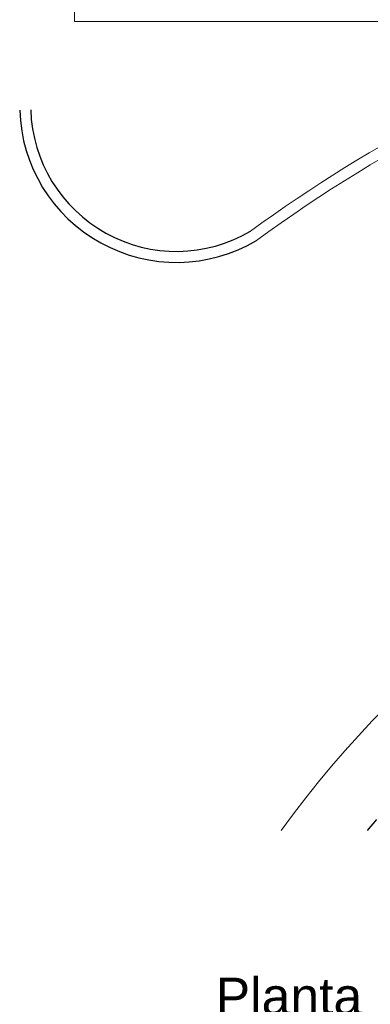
# Model space of a CAD drawing. Header units: feet. Extents: x 0 to 201, y 3 to 56.
# Tile 1 of 26: x -0.26 to 2.94, y 3.78 to 12.76. Entities that reach past the tile are written whole.
import ezdxf

# ---------------------------------------------------------------- set-up
doc = ezdxf.new("R2010")
doc.units = ezdxf.units.FT
doc.header["$LTSCALE"] = 0.1
doc.header["$MEASUREMENT"] = 0
doc.layers.add('0.1', color=1, linetype='Continuous', lineweight=9)
doc.layers.add('DI-Títulos', color=3, linetype='Continuous', lineweight=5)
doc.layers.add('1', color=1, linetype='Continuous')
doc.layers.add('CIV-Piso Tátil', color=32, linetype='Continuous')
doc.styles.add('Arial', font='arial.ttf')

msp = doc.modelspace()

# ---------------------------------------------------------------- linework, layer by layer
at = {"layer": '0.1', "color": 8}
msp.add_lwpolyline([(6.7993, 12.7462), (0.2393, 12.7462), (0.2393, 27.7692)], dxfattribs=at)
for centre, radius, start, end in [((10.0082, -0.3411), 13.8387, 108.96737, 126.16023), ((10.0082, -0.3411), 13.7386, 107.71197, 126.18072), ((10.0042, -0.3333), 9.7238, 109.244, 144.14009)]:
    msp.add_arc(centre, radius, start, end, dxfattribs=at)
at = {"layer": '1', "color": 8}
for radius, end in [(1.4309, 300.63143), (1.3307, 300.4266)]:
    msp.add_arc((1.1688, 11.9793), radius, 181.69259, end, dxfattribs=at)
at = {"layer": 'CIV-Piso Tátil', "color": 251}
msp.add_line((2.9921, 5.4628), (2.9074, 5.3629), dxfattribs=at)

# ---------------------------------------------------------------- texts
at = {"layer": 'DI-Títulos', "color": 1, "insert": (6.2427, 3.676), "char_height": 0.3375, "width": 12.892397, "attachment_point": 9, "line_spacing_factor": 0.6, "style": 'Arial'}
msp.add_mtext('Planta Baixa Telefonia', dxfattribs=at)

doc.saveas('drawing.dxf')
